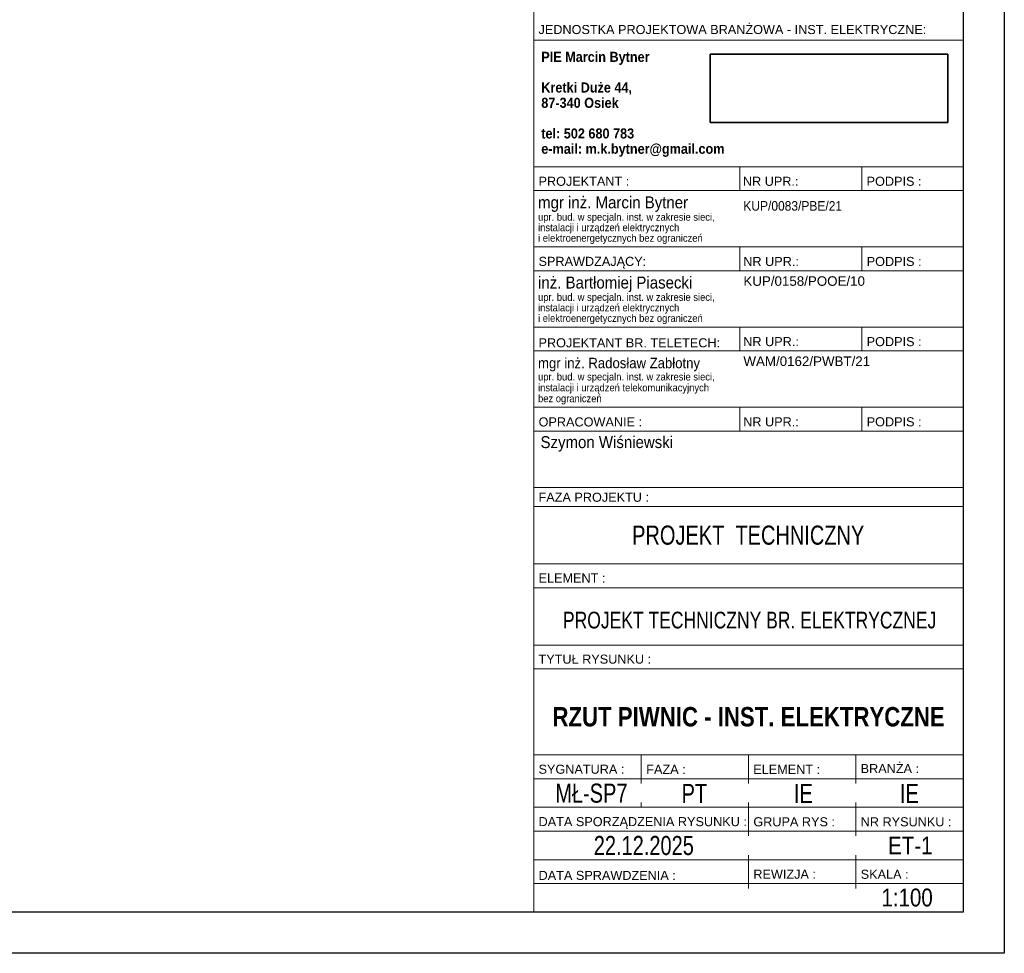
# Model space of a CAD drawing. Header units: millimetres. Extents: x -14609 to 44937, y 52278 to 67558.
# Tile 8 of 48: x 30906 to 32226, y 52702 to 53954. Entities that reach past the tile are written whole.
import ezdxf

# ---------------------------------------------------------------- set-up
doc = ezdxf.new("R2010")
doc.units = ezdxf.units.MM
doc.layers.add('IE_Ramka', color=7, linetype='Continuous', lineweight=35)
doc.styles.add('GENERATED_STYLE_1', font='ARIALN.TTF')
doc.styles.add('GENERATED_STYLE_2', font='ARIALNB.TTF')
doc.styles.add('GENERATED_STYLE_3', font='arial.ttf')
doc.styles.add('GENERATED_STYLE_4', font='arialbd.ttf')
picture_1 = doc.add_image_def('image1.jpg', size_in_pixel=(571, 164))

# ---------------------------------------------------------------- blocks, each defined once
blk = doc.blocks.new('*U67')
for points in [[(0, 0), (-6400, 0), (-6400, 4200), (0, 4200)], [(-55, 55), (-6200, 55), (-6200, 4145), (-55, 4145)]]:
    blk.add_lwpolyline(points, close=True)

msp = doc.modelspace()

# ---------------------------------------------------------------- linework, layer by layer
at = {"color": 7, "linetype": 'Continuous', "lineweight": 13}
for p, q in [((31595.2, 53927.1), (32171.2, 53927.1)), ((31595.2, 53757.1), (32171.2, 53757.1)), ((31871.5, 53757.1), (31871.5, 53725.1)), ((32035.2, 53757.1), (32035.2, 53725.1)), ((31595.2, 53725.1), (32171.2, 53725.1)), ((31595.2, 53649.6), (32171.2, 53649.6)), ((31871.5, 53649.6), (31871.5, 53617.6)), ((32035.2, 53649.6), (32035.2, 53617.6)), ((31595.2, 53617.6), (32171.2, 53617.6)), ((31595.2, 53542.1), (32171.2, 53542.1)), ((31871.5, 53542.1), (31871.5, 53510.1)), ((32035.2, 53542.1), (32035.2, 53510.1)), ((31595.2, 53510.1), (32171.2, 53510.1)), ((31595.2, 53434.6), (32171.2, 53434.6)), ((31871.5, 53434.6), (31871.5, 53434.5)), ((31871.5, 53434.6), (31871.5, 53402.6)), ((32035.2, 53434.6), (32035.2, 53402.6)), ((31595.2, 53402.6), (32171.2, 53402.6)), ((31595.2, 53327), (32171.2, 53327)), ((31595.2, 53327), (32171.2, 53327)), ((31595.2, 53301.4), (32171.2, 53301.4)), ((31595.2, 53224.6), (32171.2, 53224.6)), ((31595.2, 53192.6), (32171.2, 53192.6)), ((31595.2, 53115.8), (32171.2, 53115.8)), ((31595.2, 53083.8), (32171.2, 53083.8)), ((31595.2, 52968.6), (32171.2, 52968.6)), ((31739.2, 52968.6), (31739.2, 52930.2)), ((31883.2, 52968.6), (31883.2, 52930.2)), ((32027.2, 52968.6), (32027.2, 52930.2)), ((31595.2, 52936.6), (32171.2, 52936.6)), ((31739.2, 52904.6), (31739.2, 52898.2)), ((31883.2, 52904.6), (31883.2, 52859.8)), ((32027.2, 52904.6), (32027.2, 52859.8)), ((31595.2, 52898.2), (32171.2, 52898.2)), ((31595.2, 52866.2), (32171.2, 52866.2)), ((31883.2, 52834.2), (31883.2, 52789.4)), ((32027.2, 52834.2), (32027.2, 52789.4)), ((31595.2, 52827.8), (32171.2, 52827.8)), ((31595.2, 52795.8), (32171.2, 52795.8))]:
    msp.add_line(p, q, dxfattribs=at)
at = {"color": 7, "linetype": 'Continuous', "lineweight": 13, "flags": 128}
msp.add_lwpolyline([(31595.2, 55212.5), (32171.2, 55212.5), (32171.2, 52757.4), (31595.2, 52757.4)], close=True, dxfattribs=at)

# ---------------------------------------------------------------- block references
msp.add_blockref('*U67', (32226.2, 52702.4))

# ---------------------------------------------------------------- texts
at = {"color": 7, "linetype": 'Continuous', "lineweight": 13}
for s, insert, char_height, attachment_point, style in [('\\A1;\\pxql;JEDNOSTKA PROJEKTOWA BRANŻOWA - INST. ELEKTRYCZNE:', (31601.5, 53941.1), 12.16, 4, 'GENERATED_STYLE_3'), ('\\A1;{\\pql;\\fArial|b0|i0|c238|p38;PROJEKTANT :}', (31601.5, 53737.6), 12.16, 4, 'GENERATED_STYLE_3'), ('\\A1;{\\pql;\\fArial|b0|i0|c238|p38;NR UPR.:}', (31875.6, 53737.6), 12.16, 4, 'GENERATED_STYLE_3'), ('\\A1;{\\pql;\\fArial|b0|i0|c238|p38;PODPIS :}', (32041.5, 53737.6), 12.16, 4, 'GENERATED_STYLE_3'), ('\\A1;{\\W0.900000x;\\pql;\\fArial|b0|i0|c238|p38;KUP/0083/PBE/21}', (31876.2, 53704.6), 12.8, 4, 'GENERATED_STYLE_3'), ('\\A1;{\\pql;\\fArial|b0|i0|c238|p38;SPRAWDZAJĄCY:}', (31601.5, 53628.5), 12.16, 4, 'GENERATED_STYLE_3'), ('\\A1;{\\pql;\\fArial|b0|i0|c238|p38;NR UPR.:}', (31876.1, 53630.1), 12.16, 4, 'GENERATED_STYLE_3'), ('\\A1;{\\pql;\\fArial|b0|i0|c238|p38;PODPIS :}', (32041.6, 53630.1), 12.16, 4, 'GENERATED_STYLE_3'), ('\\A1;{\\pql;\\fArial|b0|i0|c238|p38;KUP/0158/POOE/10}', (31876.3, 53603.8), 12.8, 4, 'GENERATED_STYLE_3'), ('\\pxql;\\A1;PROJEKTANT BR. TELETECH:', (31601.5, 53521), 12.16, 4, 'GENERATED_STYLE_3'), ('\\A1;{\\pql;\\fArial|b0|i0|c238|p38;NR UPR.:}', (31876.1, 53522.6), 12.16, 4, 'GENERATED_STYLE_3'), ('\\A1;{\\pql;\\fArial|b0|i0|c238|p38;PODPIS :}', (32041.6, 53522.6), 12.16, 4, 'GENERATED_STYLE_3'), ('\\pxql;\\A1;WAM/0162/PWBT/21', (31876.3, 53496.3), 12.8, 4, 'GENERATED_STYLE_3'), ('\\A1;{\\pql;\\fArial|b0|i0|c238|p38;OPRACOWANIE :}', (31601.6, 53414.9), 12.16, 4, 'GENERATED_STYLE_3'), ('\\A1;{\\pql;\\fArial|b0|i0|c238|p38;NR UPR.:}', (31876, 53415.1), 12.16, 4, 'GENERATED_STYLE_3'), ('\\A1;{\\pql;\\fArial|b0|i0|c238|p38;PODPIS :}', (32041.6, 53415.1), 12.16, 4, 'GENERATED_STYLE_3'), ('\\pxql;\\A1;\\W0.9;Szymon Wiśniewski', (31604.2, 53385.5), 16, 4, 'GENERATED_STYLE_3'), ('\\A1;{\\pql;\\fArial|b0|i0|c238|p38;FAZA PROJEKTU\\fArial|b0|i0|c238|p38; \\fArial|b0|i0|c238|p38;:}', (31601.5, 53313.9), 12.16, 4, 'GENERATED_STYLE_3'), ('\\A1;{\\W0.750000x;\\pqc;\\fArial|b0|i0|c238|p38;PROJEKT  TECHNICZNY}', (31882.7, 53263), 25.6, 5, 'GENERATED_STYLE_3'), ('\\A1;{\\pql;\\fArial|b0|i0|c238|p38;ELEMENT\\fArial|b0|i0|c238|p38; \\fArial|b0|i0|c238|p38;:}', (31601.5, 53205.7), 12.16, 4, 'GENERATED_STYLE_3'), ('\\pxqc;\\A1;\\W0.75;PROJEKT TECHNICZNY BR. ELEKTRYCZNEJ', (31884.6, 53149.1), 22.4, 5, 'GENERATED_STYLE_3'), ('\\A1;{\\pql;\\fArial|b0|i0|c238|p38;TYTUŁ RYSUNKU\\fArial|b0|i0|c238|p38; \\fArial|b0|i0|c238|p38;:}', (31601.5, 53096.8), 12.16, 4, 'GENERATED_STYLE_3'), ('\\pxqc;\\A1;\\fArial Narrow|b1|i0|c0|p34;RZUT PIWNIC - INST. ELEKTRYCZNE', (31883.2, 53006.3), 26, 8, 'GENERATED_STYLE_2'), ('\\A1;{\\pql;\\fArial|b0|i0|c238|p38;SYGNATURA\\fArial|b0|i0|c238|p38; \\fArial|b0|i0|c238|p38;:}', (31601.5, 52949.2), 12.16, 4, 'GENERATED_STYLE_3'), ('\\A1;{\\pql;\\fArial|b0|i0|c238|p38;FAZA\\fArial|b0|i0|c238|p38; \\fArial|b0|i0|c238|p38;:}', (31746, 52949.1), 12.16, 4, 'GENERATED_STYLE_3'), ('\\A1;{\\pql;\\fArial|b0|i0|c238|p38;ELEMENT\\fArial|b0|i0|c238|p38; \\fArial|b0|i0|c238|p38;:}', (31889.5, 52949.1), 12.16, 4, 'GENERATED_STYLE_3'), ('\\A1;{\\pql;\\fArial|b0|i0|c238|p38;BRANŻA\\fArial|b0|i0|c238|p38; \\fArial|b0|i0|c238|p38;:}', (32033.5, 52950.1), 12.16, 4, 'GENERATED_STYLE_3'), ('\\A1;{\\W0.750000x;\\pqc;\\fArial|b0|i0|c238|p38;MŁ-SP7}', (31672.4, 52917), 25.6, 5, 'GENERATED_STYLE_3'), ('\\A1;{\\W0.750000x;\\pqc;\\fArial|b0|i0|c238|p38;PT}', (31810.5, 52916.8), 25.6, 5, 'GENERATED_STYLE_3'), ('\\pxqc;\\A1;\\W0.75;IE', (31956.7, 52916.8), 25.6, 5, 'GENERATED_STYLE_3'), ('\\A1;{\\W0.750000x;\\pqc;\\fArial|b0|i0|c238|p38;IE}', (32098.9, 52916.8), 25.6, 5, 'GENERATED_STYLE_3'), ('\\A1;{\\pql;\\fArial|b0|i0|c238|p38;DATA \\fArial|b0|i0|c238|p38;SPORZĄDZENIA RYSUNKU \\fArial|b0|i0|c238|p38;:}', (31601.6, 52877.2), 12.16, 4, 'GENERATED_STYLE_3'), ('\\A1;{\\pql;\\fArial|b0|i0|c238|p38;GRUPA RYS :}', (31889.6, 52878.7), 12.16, 4, 'GENERATED_STYLE_3'), ('\\A1;{\\pql;\\fArial|b0|i0|c238|p38;NR RYSUNKU \\fArial|b0|i0|c238|p38;:}', (32033.6, 52878.7), 12.16, 4, 'GENERATED_STYLE_3'), ('\\A1;{\\W0.750000x;\\pqc;\\fArial|b0|i0|c238|p38;22.12.2025}', (31742.7, 52846.8), 25.6, 5, 'GENERATED_STYLE_3'), ('\\pxqc,t25.005167,34.493917;\\A1;\\fArial Narrow|b0|i0|c0|p34;ET-1', (32100.1, 52859), 24, 2, 'GENERATED_STYLE_1'), ('\\A1;{\\pql;\\fArial|b0|i0|c238|p38;DATA \\fArial|b0|i0|c238|p38;SPRAWDZENIA \\fArial|b0|i0|c238|p38;:}', (31601.6, 52806.8), 12.16, 4, 'GENERATED_STYLE_3'), ('\\A1;{\\pql;\\fArial|b0|i0|c238|p38;REWIZJA \\fArial|b0|i0|c238|p38;:}', (31889.6, 52808.4), 12.16, 4, 'GENERATED_STYLE_3'), ('\\A1;{\\pql;\\fArial|b0|i0|c238|p38;SKALA :}', (32033.6, 52808.3), 12.16, 4, 'GENERATED_STYLE_3'), ('\\pxqc;\\A1;\\fArial Narrow|b0|i0|c0|p34;1:100', (32095.8, 52764.9), 24, 8, 'GENERATED_STYLE_1')]:
    msp.add_mtext(s, dxfattribs=dict(at, insert=insert, char_height=char_height, attachment_point=attachment_point, style=style))
for s, insert, char_height, attachment_point, line_spacing_factor, style in [('\\pxql;\\A1;\\W0.9;PIE Marcin Bytner\\P\\PKretki Duże 44, \\P87-340 Osiek\\P\\Ptel: 502 680 783\\Pe-mail: m.k.bytner@gmail.com', (31605.2, 53911.3), 13.5, 1, 0.912923, 'GENERATED_STYLE_4'), ('\\pxql;\\A1;\\W0.9;mgr inż. Marcin Bytner\\P\\H0.625x;upr. bud. w specjaln. inst. w zakresie sieci, \\Pinstalacji i urządzeń elektrycznych \\Pi elektroenergetycznych bez ograniczeń', (31600.9, 53685.5), 16, 4, 0.846088, 'GENERATED_STYLE_3'), ('\\pxql;\\A1;\\W0.9;inż. Bartłomiej Piasecki\\P\\H0.625x;upr. bud. w specjaln. inst. w zakresie sieci, \\Pinstalacji i urządzeń elektrycznych \\Pi elektroenergetycznych bez ograniczeń', (31600.9, 53578), 16, 4, 0.846088, 'GENERATED_STYLE_3'), ('\\pxql;\\A1;\\W0.9;mgr inż. Radosław Zabłotny\\P\\H0.714286x;upr. bud. w specjaln. inst. w zakresie sieci,\\Pinstalacji i urządzeń telekomunikacyjnych\\Pbez ograniczeń', (31600.9, 53469.7), 14, 4, 0.874394, 'GENERATED_STYLE_3')]:
    msp.add_mtext(s, dxfattribs=dict(at, insert=insert, char_height=char_height, attachment_point=attachment_point, line_spacing_factor=line_spacing_factor, style=style))

# ---------------------------------------------------------------- pictures from other files: only their frames are drawn
at = {"layer": 'IE_Ramka'}
image = msp.add_image(picture_1, insert=(31831.6, 53816.4), size_in_units=(319, 91.6), dxfattribs=at)
image.dxf.flags = 7

doc.saveas('drawing.dxf')
